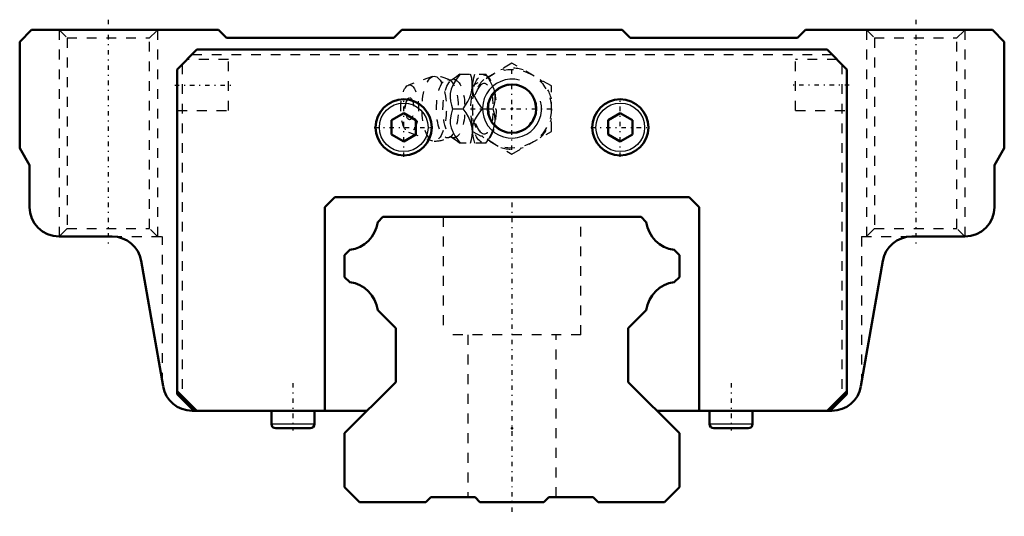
# Model space of a CAD drawing. Header units: millimetres. Extents: x -50 to 50, y -1 to 49.
import ezdxf

# ---------------------------------------------------------------- set-up
doc = ezdxf.new("R2010")
doc.units = ezdxf.units.MM
doc.linetypes.add('Center', pattern=[1.5, 0.45, -0.5, 0.05, -0.5])
doc.linetypes.add('Dashed', pattern=[2, 1, -1])
for name, color, linetype, lineweight in [('2d ConnectionPoints', 7, 'Continuous', 50), ('AM_0', 7, 'Continuous', 50), ('AM_4', 3, 'Continuous', 25), ('AM_5', 3, 'Continuous', 25), ('AM_7', 7, 'Center', 25), ('AM_9', 6, 'Dashed', 25)]:
    doc.layers.add(name, color=color, linetype=linetype, lineweight=lineweight)

# ---------------------------------------------------------------- blocks, each defined once
blk = doc.blocks.new('1_00idzattq6666twpos1a5324e________0_in_HSR35M1A1SS280LG200BM6F840001_2')
at = {"layer": 'AM_5', "linetype": 'Dashed'}
blk.add_arc((0, 40), 2.39, 75, 15, dxfattribs=at)
at = {"layer": 'AM_7'}
for p, q in [((0, 35.8), (0, 44.2)), ((-4.2, 40), (4.2, 40))]:
    blk.add_line(p, q, dxfattribs=at)
at = {"layer": 'AM_9'}
for p, q in [((0, 44.62), (-4, 42.31)), ((4, 42.31), (0, 44.62)), ((-8.07, 43.27), (-10.52, 42.4)), ((-5.32, 43.5), (-2.67, 43.5)), ((-2.37, 43.15), (-2.67, 43.5)), ((-4, 42.31), (-4, 37.69)), ((4, 37.69), (4, 42.31)), ((-6.03, 40), (-4.96, 40)), ((-3, 40), (-1.93, 40)), ((-10.52, 37.6), (-8.07, 36.73)), ((-4, 37.69), (0, 35.38)), ((0, 35.38), (4, 37.69)), ((-2.67, 36.5), (-5.32, 36.5)), ((-2.67, 36.5), (-2.37, 36.85))]:
    blk.add_line(p, q, dxfattribs=at)
for points in [[(-5.27, 43.5), (-5.67, 42.95), (-6.01, 42.38), (-6.18, 41.97), (-6.27, 41.55), (-6.29, 41.15), (-6.24, 40.75), (-6.14, 40.37), (-6.03, 40)], [(-5.31, 43.5), (-5.42, 43.4), (-5.62, 43.24), (-5.87, 43.06), (-6.13, 42.91)], [(-4.96, 40), (-4.71, 40.36), (-4.48, 40.73), (-4.28, 41.13), (-4.14, 41.53), (-4.03, 42.09), (-4.03, 42.66), (-4.09, 43.09), (-4.2, 43.5)], [(-4, 41.94), (-4, 41.95), (-4.02, 42.35), (-3.96, 42.75), (-3.87, 43.13), (-3.76, 43.5)], [(-2.69, 43.5), (-2.43, 43.14), (-2.21, 42.77), (-2.01, 42.37), (-1.86, 41.97), (-1.76, 41.41), (-1.75, 40.84), (-1.82, 40.41), (-1.93, 40)], [(-6.13, 42.91), (-6.14, 42.9), (-6.19, 42.89), (-6.27, 42.89), (-6.32, 42.9), (-6.34, 42.91)], [(-3, 40), (-3.4, 40.55), (-3.74, 41.12), (-3.91, 41.52), (-4, 41.94)], [(-4.2, 36.5), (-4.1, 36.86), (-4.04, 37.23), (-4.01, 37.63), (-4.04, 38.03), (-4.17, 38.59), (-4.42, 39.16), (-4.67, 39.59), (-4.96, 40)], [(-4, 38.05), (-3.92, 38.45), (-3.76, 38.85), (-3.53, 39.25), (-3.28, 39.63), (-3, 40)], [(-1.93, 40), (-1.83, 39.64), (-1.77, 39.27), (-1.74, 38.87), (-1.77, 38.47), (-1.9, 37.91), (-2.15, 37.34), (-2.4, 36.91), (-2.69, 36.5)], [(-6.03, 40), (-6.19, 39.45), (-6.28, 38.88), (-6.27, 38.47), (-6.19, 38.05), (-6.02, 37.65), (-5.8, 37.25), (-5.55, 36.87), (-5.27, 36.5)], [(-4.01, 37.62), (-4.01, 37.62), (-4.01, 38.02), (-4, 38.05)], [(-6.34, 37.09), (-6.34, 37.09), (-6.31, 37.11), (-6.25, 37.12), (-6.17, 37.11), (-6.13, 37.1), (-6.13, 37.09)], [(-6.13, 37.09), (-5.98, 37.01), (-5.73, 36.84), (-5.52, 36.68), (-5.34, 36.53), (-5.31, 36.49)], [(-3.76, 36.5), (-3.92, 37.05), (-4.01, 37.62)]]:
    blk.add_lwpolyline(points, dxfattribs=at)
blk.add_circle((0, 40), 4, dxfattribs=at)
for centre, radius, start, end in [((0, 40), 4.12, 73.8624, 106.1376), ((-7.9, 40), 3.3, 61.7605, 90), ((0, 40), 4.12, 133.8624, 166.1376), ((0, 40), 4.12, 13.8624, 46.1376), ((-9.07, 40), 1.82, 148.3697, 211.6303), ((0, 40), 4.12, 193.8624, 226.1376), ((0, 40), 4.12, 313.8624, 346.1376), ((-7.9, 40), 3.3, 270, 298.2395), ((0, 40), 4.12, 253.8624, 286.1376)]:
    blk.add_arc(centre, radius, start, end, dxfattribs=at)
for centre, major_axis in [((-7.9, 40), (0, 3.3)), ((-2.89, 40), (0, 3.44)), ((-10.4, 40), (0, 2.42)), ((-6.56, 40), (0, 2.97)), ((-5.9, 40), (0, 2.97)), ((-10.4, 40), (0, 1.12))]:
    blk.add_ellipse(centre, major_axis=major_axis, ratio=0.37461, dxfattribs=at)
blk.add_ellipse((-2.84, 40), major_axis=(0, -2.57), ratio=0.37461, start_param=5.78106, end_param=9.9269, dxfattribs=at)
blk = doc.blocks.new('2_HSR35M1ASSB_M6F1_Slider_0_in_HSR35M1A1SS280LG200BM6F840001_2')
at = {"layer": 'AM_0'}
for p, q in [((-48.8, 48), (-50, 46.8)), ((-29.8, 48), (-48.8, 48)), ((-29, 47.2), (-29.8, 48)), ((-11.2, 48), (-12, 47.2)), ((11.2, 48), (-11.2, 48)), ((12, 47.2), (11.2, 48)), ((29.8, 48), (29, 47.2)), ((48.8, 48), (29.8, 48)), ((50, 46.8), (48.8, 48)), ((-12, 47.2), (-29, 47.2)), ((29, 47.2), (12, 47.2)), ((-50, 46.8), (-50, 36)), ((-34, 44), (-32, 46)), ((-32, 46), (32, 46)), ((32, 46), (34, 44)), ((50, 36), (50, 46.8)), ((-34, 44), (-34, 10.98)), ((34, 44), (34, 10.98)), ((-11, 39.54), (-12.25, 38.82)), ((-9.75, 38.82), (-11, 39.54)), ((11, 39.54), (9.75, 38.82)), ((12.25, 38.82), (11, 39.54)), ((-12.25, 38.82), (-12.25, 37.38)), ((-9.75, 37.38), (-9.75, 38.82)), ((9.75, 38.82), (9.75, 37.38)), ((12.25, 37.38), (12.25, 38.82)), ((-12.25, 37.38), (-11, 36.66)), ((-11, 36.66), (-9.75, 37.38)), ((9.75, 37.38), (11, 36.66)), ((11, 36.66), (12.25, 37.38)), ((-50, 36), (-49, 34.27)), ((49, 34.27), (50, 36)), ((-49, 34.27), (-49, 30)), ((49, 30), (49, 34.27)), ((-18, 31), (-19, 30)), ((18, 31), (-18, 31)), ((19, 30), (18, 31)), ((-19, 30), (-19, 9.28)), ((19, 9.28), (19, 30)), ((-46, 27), (-40.61, 27)), ((40.61, 27), (46, 27)), ((-37.66, 24.52), (-35.43, 11.77)), ((35.43, 11.77), (37.66, 24.52)), ((-34, 11.28), (-32, 9.28)), ((32, 9.28), (34, 11.28)), ((-34, 10.98), (-32.3, 9.28)), ((-33.5, 10.78), (-33.5, 10.48)), ((32.3, 9.28), (34, 10.98)), ((33.5, 10.78), (33.5, 10.48)), ((-32.48, 9.28), (-14.72, 9.28)), ((-24.43, 9.28), (-24.43, 7.94)), ((-20.07, 7.94), (-20.07, 9.28)), ((14.72, 9.28), (32.48, 9.28)), ((20.07, 9.28), (20.07, 7.94)), ((24.43, 7.94), (24.43, 9.28)), ((-24, 7.5), (-20.5, 7.5)), ((20.5, 7.5), (24, 7.5))]:
    blk.add_line(p, q, dxfattribs=at)
for centre, radius in [((0, 40), 2.46), ((-11, 38.1), 2.85), ((11, 38.1), 2.85)]:
    blk.add_circle(centre, radius, dxfattribs=at)
for centre, radius, start, end in [((-46, 30), 3, 180, 270), ((46, 30), 3, 270, 0), ((-40.61, 24), 3, 9.8934, 90), ((40.61, 24), 3, 90, 170.1066), ((-32.48, 12.28), 3, 189.8934, 270), ((32.48, 12.28), 3, 270, 350.1066), ((-24, 7.94), 0.437, 180, 270), ((-20.5, 7.94), 0.437, 270, 360), ((20.5, 7.94), 0.437, 180, 270), ((24, 7.94), 0.437, 270, 360)]:
    blk.add_arc(centre, radius, start, end, dxfattribs=at)
at = {"layer": 'AM_4'}
for p, q in [((-24.43, 7.94), (-20.07, 7.94)), ((20.07, 7.94), (24.43, 7.94))]:
    blk.add_line(p, q, dxfattribs=at)
for centre in [(-11, 38.1), (11, 38.1)]:
    blk.add_circle(centre, 2.47, dxfattribs=at)
at = {"layer": 'AM_5', "linetype": 'Dashed'}
for p, q in [((-46, 48), (-46, 27)), ((46, 48), (46, 27)), ((-36, 48), (-36, 27)), ((36, 48), (36, 27))]:
    blk.add_line(p, q, dxfattribs=at)
at = {"layer": 'AM_5'}
blk.add_arc((0, 40), 3, 75, 15, dxfattribs=at)
at = {"layer": 'AM_7'}
for p, q in [((-41, 49.05), (-41, 25.95)), ((41, 49.05), (41, 25.95)), ((-34.26, 42.4), (-28.54, 42.4)), ((34.26, 42.4), (28.54, 42.4)), ((-11, 35.11), (-11, 41.09)), ((11, 35.11), (11, 41.09)), ((-13.99, 38.1), (-8.01, 38.1)), ((8.01, 38.1), (13.99, 38.1)), ((-22.25, 12.09), (-22.25, 7.28)), ((22.25, 12.09), (22.25, 7.28))]:
    blk.add_line(p, q, dxfattribs=at)
at = {"layer": 'AM_9'}
for p, q in [((-46, 48), (-45.19, 47.19)), ((-36.81, 47.19), (-36, 48)), ((36, 48), (36.81, 47.19)), ((45.19, 47.19), (46, 48)), ((-45.19, 47.19), (-45.19, 27.81)), ((-45.19, 47.19), (-36.81, 47.19)), ((-36.81, 27.81), (-36.81, 47.19)), ((36.81, 47.19), (36.81, 27.81)), ((36.81, 47.19), (45.19, 47.19)), ((45.19, 27.81), (45.19, 47.19)), ((-28.8, 45), (-33, 45)), ((-32.5, 45.5), (32.5, 45.5)), ((-28.8, 39.8), (-28.8, 45)), ((28.8, 39.8), (28.8, 45)), ((33, 45), (28.8, 45)), ((-33.5, 44.5), (-33.5, 10.78)), ((33.5, 44.5), (33.5, 10.78)), ((-34, 39.8), (-28.8, 39.8)), ((28.8, 39.8), (34, 39.8)), ((-45.19, 27.81), (-46, 27)), ((-45.19, 27.81), (-36.81, 27.81)), ((-40.61, 27), (-35.5, 27)), ((-36, 27), (-36.81, 27.81)), ((-35.5, 12.15), (-35.5, 27)), ((35.5, 27), (35.5, 12.15)), ((35.5, 27), (40.61, 27)), ((36.81, 27.81), (36, 27)), ((36.81, 27.81), (45.19, 27.81)), ((46, 27), (45.19, 27.81))]:
    blk.add_line(p, q, dxfattribs=at)
blk = doc.blocks.new('3_HSR35M1A128020_Rail_0_in_HSR35M1A1SS280LG200BM6F840001_2')
at = {"layer": 'AM_0'}
for p, q in [((-13.11, 29), (-13.64, 28.47)), ((13.11, 29), (-13.11, 29)), ((13.64, 28.47), (13.11, 29)), ((-16.47, 25.64), (-17, 25.11)), ((-17, 25.11), (-17, 22.88)), ((17, 25.11), (16.47, 25.64)), ((17, 22.88), (17, 25.11)), ((-17, 22.88), (-16.48, 22.36)), ((16.48, 22.36), (17, 22.88)), ((-13.64, 19.52), (-11.8, 17.68)), ((11.8, 17.68), (13.64, 19.52)), ((-11.8, 17.68), (-11.8, 12.2)), ((11.8, 12.2), (11.8, 17.68)), ((-11.8, 12.2), (-17, 7)), ((17, 7), (11.8, 12.2)), ((-17, 7), (-17, 1.5)), ((17, 1.5), (17, 7)), ((-17, 1.5), (-15.5, 0)), ((15.5, 0), (17, 1.5)), ((-15.5, 0), (-8.74, 0)), ((-8.74, 0), (-8.24, 0.5)), ((-8.24, 0.5), (-3.75, 0.5)), ((-3.75, 0.5), (-3.25, 0)), ((-3.25, 0), (3.25, 0)), ((3.25, 0), (3.75, 0.5)), ((3.75, 0.5), (8.25, 0.5)), ((8.25, 0.5), (8.75, 0)), ((8.75, 0), (15.5, 0))]:
    blk.add_line(p, q, dxfattribs=at)
for centre, start, end in [((-16.91, 28.91), 277.6892, 352.3108), ((16.91, 28.91), 187.6892, 262.3108), ((-16.91, 19.09), 7.4612, 82.5388), ((16.91, 19.09), 97.4612, 172.5388)]:
    blk.add_arc(centre, 3.3, start, end, dxfattribs=at)
at = {"layer": 'AM_7'}
blk.add_line((0, 30.45), (0, -1.45), dxfattribs=at)
at = {"layer": 'AM_9'}
for p, q in [((-7, 29), (-7, 17)), ((7, 17), (7, 29)), ((7, 17), (-7, 17)), ((-4.5, 17), (-4.5, 0.5)), ((4.5, 0.5), (4.5, 17))]:
    blk.add_line(p, q, dxfattribs=at)

msp = doc.modelspace()

# ---------------------------------------------------------------- linework, layer by layer
at = {"layer": '2d ConnectionPoints'}
for p in [(0, 40), (0, 40), (0, 7.5), (0, 7.5), (0, 0), (0, 0)]:
    msp.add_point(p, dxfattribs=at)

# ---------------------------------------------------------------- block references
for name in ['2_HSR35M1ASSB_M6F1_Slider_0_in_HSR35M1A1SS280LG200BM6F840001_2', '1_00idzattq6666twpos1a5324e________0_in_HSR35M1A1SS280LG200BM6F840001_2', '3_HSR35M1A128020_Rail_0_in_HSR35M1A1SS280LG200BM6F840001_2']:
    msp.add_blockref(name, (0, 0))

doc.saveas('drawing.dxf')
